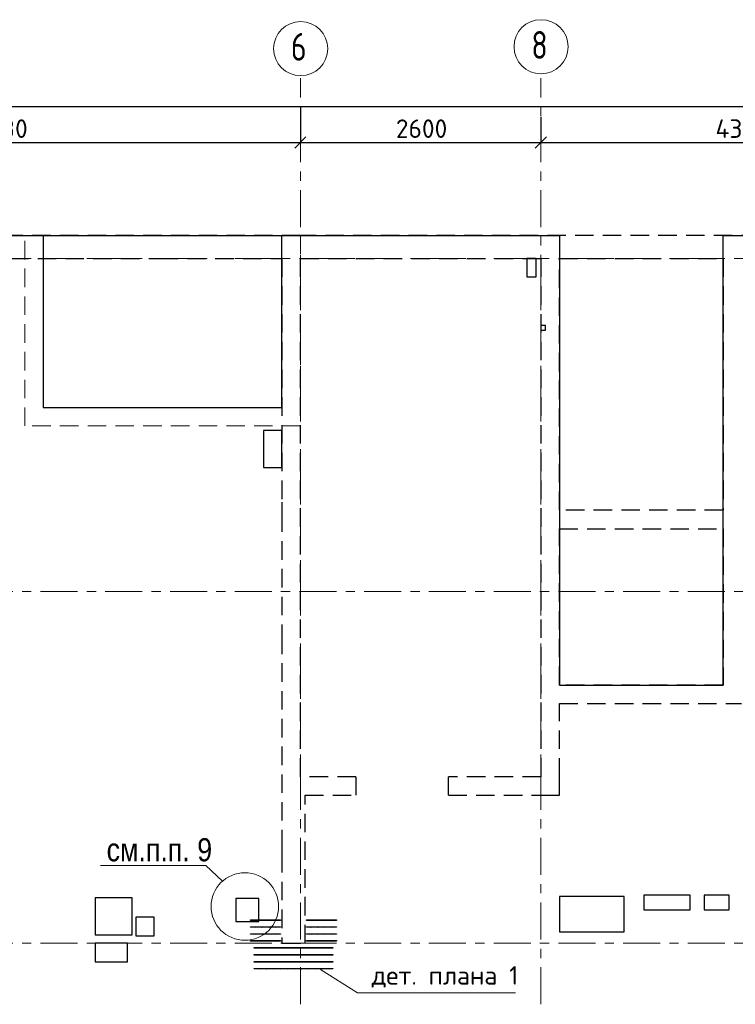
# Model space of a CAD drawing. Header units: metres. Extents: x -38 to 85, y -15 to 19.
# Tile 33 of 93: x 16 to 24, y 8 to 19. Entities that reach past the tile are written whole.
import ezdxf

# ---------------------------------------------------------------- set-up
doc = ezdxf.new("R2010")
doc.units = ezdxf.units.M
doc.header["$PDMODE"] = 65
for name, pattern in [('______11', [0.5, 0.4, -0.05, 0, -0.05]), ('______2', [0.27, 0.2, -0.07]), ('______5', [1.1, 0.8, -0.1, 0.1, -0.1])]:
    doc.linetypes.add(name, pattern=pattern)
for name, color, linetype, lineweight in [('XR$2$Осевая линия (1)', 7, '______5', 13), ('XR$2$Размерная линия (1)', 7, 'Continuous', 13), ('XR$3$Арматурный каркас 01', 4, 'Continuous', 35), ('XR$3$ВК__отв в полу 1-2 эт', 220, 'Continuous', 25), ('XR$3$Общий слой (1)', 7, 'Continuous', 13), ('XR$3$Перекрытие (1)', 7, 'Continuous', 35), ('XR$3$Перекрытие (2)', 7, 'Continuous', 35), ('XR$3$Текст_ общее_1', 7, 'Continuous', 13), ('XR$3$Фундамент (1)_1', 7, 'Continuous', 35), ('XR$5$Стена (1)', 7, 'Continuous', 35)]:
    doc.layers.add(name, color=color, linetype=linetype, lineweight=lineweight)
doc.styles.add('ARIAL', font='arial.ttf')
doc.styles.add('ISOCPEUR', font='txt')
doc.dimstyles.new('DIMSTYLE_3', dxfattribs={"dimtxt": 0.2, "dimasz": 0.2, "dimexe": 0, "dimexo": 0, "dimgap": 0.1, "dimtad": 2, "dimdec": 0, "dimlfac": 1000, "dimrnd": 5, "dimzin": 12, "dimdsep": 46, "dimtxsty": 'ISOCPEUR', "dimblk1": 'ALL_ML_STRICH', "dimblk2": 'ALL_ML_STRICH', "dimsah": 1, "dimcen": 0, "dimclrd": 7, "dimclre": 256, "dimclrt": 7, "dimadec": 0, "dimazin": 0, "dimtfac": 1, "dimtdec": 0, "dimtix": 1, "dimtmove": 2, "dimatfit": 3, "dimfxl": 0, "dimtzin": 0, "dimlwd": 0, "dimlwe": -3, "dimarcsym": 0})

# ---------------------------------------------------------------- blocks, each defined once
blk = doc.blocks.new('ALL_ML_STRICH')
at = {"color": 0, "linetype": 'ByBlock', "lineweight": -2}
for p, q in [((-1, 0), (0.5, 0)), ((-0.3, -0.3), (0.3, 0.3)), ((0, -0.5), (0, 0.5))]:
    blk.add_line(p, q, dxfattribs=at)
blk = doc.blocks.new('*D19')
at = {"layer": 'DEFPOINTS', "color": 7, "linetype": 'Continuous', "lineweight": 13, "transparency": 33554687}
for p in [(0.5, 18.043), (0.5, 17.947), (61.6, 17.12)]:
    blk.add_point(p, dxfattribs=at)
at = {"layer": 'XR$2$Размерная линия (1)', "color": 9, "linetype": 'Continuous', "lineweight": -2, "true_color": 0xc7c7c7, "transparency": 33554687}
for p, q in [((0.5, 17.967), (0.5, 18.043)), ((61.6, 17.14), (61.6, 18.043))]:
    blk.add_line(p, q, dxfattribs=at)
at = {"layer": 'XR$2$Размерная линия (1)', "color": 7, "linetype": 'Continuous', "lineweight": -2, "transparency": 33554687}
blk.add_line((0.5, 18.043), (61.6, 18.043), dxfattribs=at)
at = {"layer": 'XR$2$Размерная линия (1)', "color": 7, "linetype": 'Continuous', "lineweight": 13, "transparency": 33554687, "xscale": 0.2, "yscale": 0.2, "zscale": 0.2, "rotation": 180}
blk.add_blockref('ALL_ML_STRICH', (0.5, 18.043), dxfattribs=at)
at = {"layer": 'XR$2$Размерная линия (1)', "color": 7, "linetype": 'Continuous', "lineweight": 13, "transparency": 33554687, "xscale": 0.2, "yscale": 0.2, "zscale": 0.2}
blk.add_blockref('ALL_ML_STRICH', (61.6, 18.043), dxfattribs=at)
at = {"layer": 'XR$2$Размерная линия (1)', "color": 7, "linetype": 'Continuous', "lineweight": 13, "transparency": 33554687, "insert": (31.1, 18.193), "char_height": 0.2, "width": 1, "attachment_point": 5, "style": 'ISOCPEUR'}
blk.add_mtext('\\A1;{61100}', dxfattribs=at)
blk = doc.blocks.new('*D23')
at = {"layer": 'DEFPOINTS', "color": 7, "linetype": 'Continuous', "lineweight": 13, "transparency": 33554687}
for p in [(19.08, 18.057), (12.6, 17.653), (12.6, 17.631)]:
    blk.add_point(p, dxfattribs=at)
at = {"layer": 'XR$2$Размерная линия (1)', "color": 9, "linetype": 'Continuous', "lineweight": -2, "true_color": 0xc7c7c7, "transparency": 33554687}
for p, q in [((19.08, 18.037), (19.08, 17.653)), ((12.6, 17.651), (12.6, 17.653))]:
    blk.add_line(p, q, dxfattribs=at)
at = {"layer": 'XR$2$Размерная линия (1)', "color": 7, "linetype": 'Continuous', "lineweight": -2, "transparency": 33554687}
blk.add_line((12.6, 17.653), (19.08, 17.653), dxfattribs=at)
at = {"layer": 'XR$2$Размерная линия (1)', "color": 7, "linetype": 'Continuous', "lineweight": 13, "transparency": 33554687, "xscale": 0.2, "yscale": 0.2, "zscale": 0.2, "rotation": 180}
blk.add_blockref('ALL_ML_STRICH', (12.6, 17.653), dxfattribs=at)
at = {"layer": 'XR$2$Размерная линия (1)', "color": 7, "linetype": 'Continuous', "lineweight": 13, "transparency": 33554687, "xscale": 0.2, "yscale": 0.2, "zscale": 0.2}
blk.add_blockref('ALL_ML_STRICH', (19.08, 17.653), dxfattribs=at)
at = {"layer": 'XR$2$Размерная линия (1)', "color": 7, "linetype": 'Continuous', "lineweight": 13, "transparency": 33554687, "insert": (15.84, 17.803), "char_height": 0.2, "width": 0.8, "attachment_point": 5, "style": 'ISOCPEUR'}
blk.add_mtext('\\A1;{6480}', dxfattribs=at)
blk = doc.blocks.new('*D24')
at = {"layer": 'DEFPOINTS', "color": 7, "linetype": 'Continuous', "lineweight": 13, "transparency": 33554687}
for p in [(19.08, 18.057), (21.68, 17.949), (19.08, 17.653)]:
    blk.add_point(p, dxfattribs=at)
at = {"layer": 'XR$2$Размерная линия (1)', "color": 9, "linetype": 'Continuous', "lineweight": -2, "true_color": 0xc7c7c7, "transparency": 33554687}
for p, q in [((19.08, 18.037), (19.08, 17.653)), ((21.68, 17.929), (21.68, 17.653))]:
    blk.add_line(p, q, dxfattribs=at)
at = {"layer": 'XR$2$Размерная линия (1)', "color": 7, "linetype": 'Continuous', "lineweight": -2, "transparency": 33554687}
blk.add_line((19.08, 17.653), (21.68, 17.653), dxfattribs=at)
at = {"layer": 'XR$2$Размерная линия (1)', "color": 7, "linetype": 'Continuous', "lineweight": 13, "transparency": 33554687, "xscale": 0.2, "yscale": 0.2, "zscale": 0.2, "rotation": 180}
blk.add_blockref('ALL_ML_STRICH', (19.08, 17.653), dxfattribs=at)
at = {"layer": 'XR$2$Размерная линия (1)', "color": 7, "linetype": 'Continuous', "lineweight": 13, "transparency": 33554687, "xscale": 0.2, "yscale": 0.2, "zscale": 0.2}
blk.add_blockref('ALL_ML_STRICH', (21.68, 17.653), dxfattribs=at)
at = {"layer": 'XR$2$Размерная линия (1)', "color": 7, "linetype": 'Continuous', "lineweight": 13, "transparency": 33554687, "insert": (20.39, 17.803), "char_height": 0.2, "width": 0.8, "attachment_point": 5, "style": 'ISOCPEUR'}
blk.add_mtext('\\A1;{2600}', dxfattribs=at)
blk = doc.blocks.new('*D25')
at = {"layer": 'DEFPOINTS', "color": 7, "linetype": 'Continuous', "lineweight": 13, "transparency": 33554687}
for p in [(21.68, 17.949), (26.03, 17.949), (21.68, 17.653)]:
    blk.add_point(p, dxfattribs=at)
at = {"layer": 'XR$2$Размерная линия (1)', "color": 9, "linetype": 'Continuous', "lineweight": -2, "true_color": 0xc7c7c7, "transparency": 33554687}
for p, q in [((21.68, 17.929), (21.68, 17.653)), ((26.03, 17.929), (26.03, 17.653))]:
    blk.add_line(p, q, dxfattribs=at)
at = {"layer": 'XR$2$Размерная линия (1)', "color": 7, "linetype": 'Continuous', "lineweight": -2, "transparency": 33554687}
blk.add_line((21.68, 17.653), (26.03, 17.653), dxfattribs=at)
at = {"layer": 'XR$2$Размерная линия (1)', "color": 7, "linetype": 'Continuous', "lineweight": 13, "transparency": 33554687, "xscale": 0.2, "yscale": 0.2, "zscale": 0.2, "rotation": 180}
blk.add_blockref('ALL_ML_STRICH', (21.68, 17.653), dxfattribs=at)
at = {"layer": 'XR$2$Размерная линия (1)', "color": 7, "linetype": 'Continuous', "lineweight": 13, "transparency": 33554687, "xscale": 0.2, "yscale": 0.2, "zscale": 0.2}
blk.add_blockref('ALL_ML_STRICH', (26.03, 17.653), dxfattribs=at)
at = {"layer": 'XR$2$Размерная линия (1)', "color": 7, "linetype": 'Continuous', "lineweight": 13, "transparency": 33554687, "insert": (23.855, 17.803), "char_height": 0.2, "width": 0.8, "attachment_point": 5, "style": 'ISOCPEUR'}
blk.add_mtext('\\A1;{4350}', dxfattribs=at)

msp = doc.modelspace()

# ---------------------------------------------------------------- hatches: boundary and pattern name
at = {"layer": 'XR$3$Арматурный каркас 01', "linetype": 'Continuous', "lineweight": 50, "transparency": 33554687}
for points in [[(18.593, 9.243), (18.5928, 9.2441), (18.5921, 9.2451), (18.5911, 9.2458), (18.59, 9.246), (18.5889, 9.2458), (18.5879, 9.2451), (18.5872, 9.2441), (18.587, 9.243), (18.5872, 9.2419), (18.5879, 9.2409), (18.5889, 9.2402), (18.59, 9.24), (18.5911, 9.2402), (18.5921, 9.2409), (18.5928, 9.2419)], [(18.593, 9.168), (18.5928, 9.1691), (18.5921, 9.1701), (18.5911, 9.1708), (18.59, 9.171), (18.5889, 9.1708), (18.5879, 9.1701), (18.5872, 9.1691), (18.587, 9.168), (18.5872, 9.1669), (18.5879, 9.1659), (18.5889, 9.1652), (18.59, 9.165), (18.5911, 9.1652), (18.5921, 9.1659), (18.5928, 9.1669)], [(18.668, 9.243), (18.6678, 9.2441), (18.6671, 9.2451), (18.6661, 9.2458), (18.665, 9.246), (18.6639, 9.2458), (18.6629, 9.2451), (18.6622, 9.2441), (18.662, 9.243), (18.6622, 9.2419), (18.6629, 9.2409), (18.6639, 9.2402), (18.665, 9.24), (18.6661, 9.2402), (18.6671, 9.2409), (18.6678, 9.2419)], [(18.668, 9.168), (18.6678, 9.1691), (18.6671, 9.1701), (18.6661, 9.1708), (18.665, 9.171), (18.6639, 9.1708), (18.6629, 9.1701), (18.6622, 9.1691), (18.662, 9.168), (18.6622, 9.1669), (18.6629, 9.1659), (18.6639, 9.1652), (18.665, 9.165), (18.6661, 9.1652), (18.6671, 9.1659), (18.6678, 9.1669)], [(18.743, 9.243), (18.7428, 9.2441), (18.7421, 9.2451), (18.7411, 9.2458), (18.74, 9.246), (18.7389, 9.2458), (18.7379, 9.2451), (18.7372, 9.2441), (18.737, 9.243), (18.7372, 9.2419), (18.7379, 9.2409), (18.7389, 9.2402), (18.74, 9.24), (18.7411, 9.2402), (18.7421, 9.2409), (18.7428, 9.2419)], [(18.743, 9.168), (18.7428, 9.1691), (18.7421, 9.1701), (18.7411, 9.1708), (18.74, 9.171), (18.7389, 9.1708), (18.7379, 9.1701), (18.7372, 9.1691), (18.737, 9.168), (18.7372, 9.1669), (18.7379, 9.1659), (18.7389, 9.1652), (18.74, 9.165), (18.7411, 9.1652), (18.7421, 9.1659), (18.7428, 9.1669)], [(18.818, 9.243), (18.8178, 9.2441), (18.8171, 9.2451), (18.8161, 9.2458), (18.815, 9.246), (18.8139, 9.2458), (18.8129, 9.2451), (18.8122, 9.2441), (18.812, 9.243), (18.8122, 9.2419), (18.8129, 9.2409), (18.8139, 9.2402), (18.815, 9.24), (18.8161, 9.2402), (18.8171, 9.2409), (18.8178, 9.2419)], [(18.818, 9.168), (18.8178, 9.1691), (18.8171, 9.1701), (18.8161, 9.1708), (18.815, 9.171), (18.8139, 9.1708), (18.8129, 9.1701), (18.8122, 9.1691), (18.812, 9.168), (18.8122, 9.1669), (18.8129, 9.1659), (18.8139, 9.1652), (18.815, 9.165), (18.8161, 9.1652), (18.8171, 9.1659), (18.8178, 9.1669)], [(19.198, 9.243), (19.1978, 9.2441), (19.1971, 9.2451), (19.1961, 9.2458), (19.195, 9.246), (19.1939, 9.2458), (19.1929, 9.2451), (19.1922, 9.2441), (19.192, 9.243), (19.1922, 9.2419), (19.1929, 9.2409), (19.1939, 9.2402), (19.195, 9.24), (19.1961, 9.2402), (19.1971, 9.2409), (19.1978, 9.2419)], [(19.198, 9.168), (19.1978, 9.1691), (19.1971, 9.1701), (19.1961, 9.1708), (19.195, 9.171), (19.1939, 9.1708), (19.1929, 9.1701), (19.1922, 9.1691), (19.192, 9.168), (19.1922, 9.1669), (19.1929, 9.1659), (19.1939, 9.1652), (19.195, 9.165), (19.1961, 9.1652), (19.1971, 9.1659), (19.1978, 9.1669)], [(19.273, 9.243), (19.2728, 9.2441), (19.2721, 9.2451), (19.2711, 9.2458), (19.27, 9.246), (19.2689, 9.2458), (19.2679, 9.2451), (19.2672, 9.2441), (19.267, 9.243), (19.2672, 9.2419), (19.2679, 9.2409), (19.2689, 9.2402), (19.27, 9.24), (19.2711, 9.2402), (19.2721, 9.2409), (19.2728, 9.2419)], [(19.273, 9.168), (19.2728, 9.1691), (19.2721, 9.1701), (19.2711, 9.1708), (19.27, 9.171), (19.2689, 9.1708), (19.2679, 9.1701), (19.2672, 9.1691), (19.267, 9.168), (19.2672, 9.1669), (19.2679, 9.1659), (19.2689, 9.1652), (19.27, 9.165), (19.2711, 9.1652), (19.2721, 9.1659), (19.2728, 9.1669)], [(19.348, 9.243), (19.3478, 9.2441), (19.3471, 9.2451), (19.3461, 9.2458), (19.345, 9.246), (19.3439, 9.2458), (19.3429, 9.2451), (19.3422, 9.2441), (19.342, 9.243), (19.3422, 9.2419), (19.3429, 9.2409), (19.3439, 9.2402), (19.345, 9.24), (19.3461, 9.2402), (19.3471, 9.2409), (19.3478, 9.2419)], [(19.348, 9.168), (19.3478, 9.1691), (19.3471, 9.1701), (19.3461, 9.1708), (19.345, 9.171), (19.3439, 9.1708), (19.3429, 9.1701), (19.3422, 9.1691), (19.342, 9.168), (19.3422, 9.1669), (19.3429, 9.1659), (19.3439, 9.1652), (19.345, 9.165), (19.3461, 9.1652), (19.3471, 9.1659), (19.3478, 9.1669)], [(19.423, 9.243), (19.4228, 9.2441), (19.4221, 9.2451), (19.4211, 9.2458), (19.42, 9.246), (19.4189, 9.2458), (19.4179, 9.2451), (19.4172, 9.2441), (19.417, 9.243), (19.4172, 9.2419), (19.4179, 9.2409), (19.4189, 9.2402), (19.42, 9.24), (19.4211, 9.2402), (19.4221, 9.2409), (19.4228, 9.2419)], [(19.423, 9.168), (19.4228, 9.1691), (19.4221, 9.1701), (19.4211, 9.1708), (19.42, 9.171), (19.4189, 9.1708), (19.4179, 9.1701), (19.4172, 9.1691), (19.417, 9.168), (19.4172, 9.1669), (19.4179, 9.1659), (19.4189, 9.1652), (19.42, 9.165), (19.4211, 9.1652), (19.4221, 9.1659), (19.4228, 9.1669)], [(18.593, 9.093), (18.5928, 9.0941), (18.5921, 9.0951), (18.5911, 9.0958), (18.59, 9.096), (18.5889, 9.0958), (18.5879, 9.0951), (18.5872, 9.0941), (18.587, 9.093), (18.5872, 9.0919), (18.5879, 9.0909), (18.5889, 9.0902), (18.59, 9.09), (18.5911, 9.0902), (18.5921, 9.0909), (18.5928, 9.0919)], [(18.668, 9.093), (18.6678, 9.0941), (18.6671, 9.0951), (18.6661, 9.0958), (18.665, 9.096), (18.6639, 9.0958), (18.6629, 9.0951), (18.6622, 9.0941), (18.662, 9.093), (18.6622, 9.0919), (18.6629, 9.0909), (18.6639, 9.0902), (18.665, 9.09), (18.6661, 9.0902), (18.6671, 9.0909), (18.6678, 9.0919)], [(18.743, 9.093), (18.7428, 9.0941), (18.7421, 9.0951), (18.7411, 9.0958), (18.74, 9.096), (18.7389, 9.0958), (18.7379, 9.0951), (18.7372, 9.0941), (18.737, 9.093), (18.7372, 9.0919), (18.7379, 9.0909), (18.7389, 9.0902), (18.74, 9.09), (18.7411, 9.0902), (18.7421, 9.0909), (18.7428, 9.0919)], [(18.818, 9.093), (18.8178, 9.0941), (18.8171, 9.0951), (18.8161, 9.0958), (18.815, 9.096), (18.8139, 9.0958), (18.8129, 9.0951), (18.8122, 9.0941), (18.812, 9.093), (18.8122, 9.0919), (18.8129, 9.0909), (18.8139, 9.0902), (18.815, 9.09), (18.8161, 9.0902), (18.8171, 9.0909), (18.8178, 9.0919)], [(19.198, 9.093), (19.1978, 9.0941), (19.1971, 9.0951), (19.1961, 9.0958), (19.195, 9.096), (19.1939, 9.0958), (19.1929, 9.0951), (19.1922, 9.0941), (19.192, 9.093), (19.1922, 9.0919), (19.1929, 9.0909), (19.1939, 9.0902), (19.195, 9.09), (19.1961, 9.0902), (19.1971, 9.0909), (19.1978, 9.0919)], [(19.273, 9.093), (19.2728, 9.0941), (19.2721, 9.0951), (19.2711, 9.0958), (19.27, 9.096), (19.2689, 9.0958), (19.2679, 9.0951), (19.2672, 9.0941), (19.267, 9.093), (19.2672, 9.0919), (19.2679, 9.0909), (19.2689, 9.0902), (19.27, 9.09), (19.2711, 9.0902), (19.2721, 9.0909), (19.2728, 9.0919)], [(19.348, 9.093), (19.3478, 9.0941), (19.3471, 9.0951), (19.3461, 9.0958), (19.345, 9.096), (19.3439, 9.0958), (19.3429, 9.0951), (19.3422, 9.0941), (19.342, 9.093), (19.3422, 9.0919), (19.3429, 9.0909), (19.3439, 9.0902), (19.345, 9.09), (19.3461, 9.0902), (19.3471, 9.0909), (19.3478, 9.0919)], [(19.423, 9.093), (19.4228, 9.0941), (19.4221, 9.0951), (19.4211, 9.0958), (19.42, 9.096), (19.4189, 9.0958), (19.4179, 9.0951), (19.4172, 9.0941), (19.417, 9.093), (19.4172, 9.0919), (19.4179, 9.0909), (19.4189, 9.0902), (19.42, 9.09), (19.4211, 9.0902), (19.4221, 9.0909), (19.4228, 9.0919)], [(18.593, 9.018), (18.5928, 9.0191), (18.5921, 9.0201), (18.5911, 9.0208), (18.59, 9.021), (18.5889, 9.0208), (18.5879, 9.0201), (18.5872, 9.0191), (18.587, 9.018), (18.5872, 9.0169), (18.5879, 9.0159), (18.5889, 9.0152), (18.59, 9.015), (18.5911, 9.0152), (18.5921, 9.0159), (18.5928, 9.0169)], [(18.643, 8.943), (18.6428, 8.9441), (18.6421, 8.9451), (18.6411, 8.9458), (18.64, 8.946), (18.6389, 8.9458), (18.6379, 8.9451), (18.6372, 8.9441), (18.637, 8.943), (18.6372, 8.9419), (18.6379, 8.9409), (18.6389, 8.9402), (18.64, 8.94), (18.6411, 8.9402), (18.6421, 8.9409), (18.6428, 8.9419)], [(18.668, 9.018), (18.6678, 9.0191), (18.6671, 9.0201), (18.6661, 9.0208), (18.665, 9.021), (18.6639, 9.0208), (18.6629, 9.0201), (18.6622, 9.0191), (18.662, 9.018), (18.6622, 9.0169), (18.6629, 9.0159), (18.6639, 9.0152), (18.665, 9.015), (18.6661, 9.0152), (18.6671, 9.0159), (18.6678, 9.0169)], [(18.718, 8.943), (18.7178, 8.9441), (18.7171, 8.9451), (18.7161, 8.9458), (18.715, 8.946), (18.7139, 8.9458), (18.7129, 8.9451), (18.7122, 8.9441), (18.712, 8.943), (18.7122, 8.9419), (18.7129, 8.9409), (18.7139, 8.9402), (18.715, 8.94), (18.7161, 8.9402), (18.7171, 8.9409), (18.7178, 8.9419)], [(18.743, 9.018), (18.7428, 9.0191), (18.7421, 9.0201), (18.7411, 9.0208), (18.74, 9.021), (18.7389, 9.0208), (18.7379, 9.0201), (18.7372, 9.0191), (18.737, 9.018), (18.7372, 9.0169), (18.7379, 9.0159), (18.7389, 9.0152), (18.74, 9.015), (18.7411, 9.0152), (18.7421, 9.0159), (18.7428, 9.0169)], [(18.793, 8.943), (18.7928, 8.9441), (18.7921, 8.9451), (18.7911, 8.9458), (18.79, 8.946), (18.7889, 8.9458), (18.7879, 8.9451), (18.7872, 8.9441), (18.787, 8.943), (18.7872, 8.9419), (18.7879, 8.9409), (18.7889, 8.9402), (18.79, 8.94), (18.7911, 8.9402), (18.7921, 8.9409), (18.7928, 8.9419)], [(18.818, 9.018), (18.8178, 9.0191), (18.8171, 9.0201), (18.8161, 9.0208), (18.815, 9.021), (18.8139, 9.0208), (18.8129, 9.0201), (18.8122, 9.0191), (18.812, 9.018), (18.8122, 9.0169), (18.8129, 9.0159), (18.8139, 9.0152), (18.815, 9.015), (18.8161, 9.0152), (18.8171, 9.0159), (18.8178, 9.0169)], [(18.868, 8.943), (18.8678, 8.9441), (18.8671, 8.9451), (18.8661, 8.9458), (18.865, 8.946), (18.8639, 8.9458), (18.8629, 8.9451), (18.8622, 8.9441), (18.862, 8.943), (18.8622, 8.9419), (18.8629, 8.9409), (18.8639, 8.9402), (18.865, 8.94), (18.8661, 8.9402), (18.8671, 8.9409), (18.8678, 8.9419)], [(18.943, 8.943), (18.9428, 8.9441), (18.9421, 8.9451), (18.9411, 8.9458), (18.94, 8.946), (18.9389, 8.9458), (18.9379, 8.9451), (18.9372, 8.9441), (18.937, 8.943), (18.9372, 8.9419), (18.9379, 8.9409), (18.9389, 8.9402), (18.94, 8.94), (18.9411, 8.9402), (18.9421, 8.9409), (18.9428, 8.9419)], [(19.018, 8.943), (19.0178, 8.9441), (19.0171, 8.9451), (19.0161, 8.9458), (19.015, 8.946), (19.0139, 8.9458), (19.0129, 8.9451), (19.0122, 8.9441), (19.012, 8.943), (19.0122, 8.9419), (19.0129, 8.9409), (19.0139, 8.9402), (19.015, 8.94), (19.0161, 8.9402), (19.0171, 8.9409), (19.0178, 8.9419)], [(19.093, 8.943), (19.0928, 8.9441), (19.0921, 8.9451), (19.0911, 8.9458), (19.09, 8.946), (19.0889, 8.9458), (19.0879, 8.9451), (19.0872, 8.9441), (19.087, 8.943), (19.0872, 8.9419), (19.0879, 8.9409), (19.0889, 8.9402), (19.09, 8.94), (19.0911, 8.9402), (19.0921, 8.9409), (19.0928, 8.9419)], [(19.168, 8.943), (19.1678, 8.9441), (19.1671, 8.9451), (19.1661, 8.9458), (19.165, 8.946), (19.1639, 8.9458), (19.1629, 8.9451), (19.1622, 8.9441), (19.162, 8.943), (19.1622, 8.9419), (19.1629, 8.9409), (19.1639, 8.9402), (19.165, 8.94), (19.1661, 8.9402), (19.1671, 8.9409), (19.1678, 8.9419)], [(19.198, 9.018), (19.1978, 9.0191), (19.1971, 9.0201), (19.1961, 9.0208), (19.195, 9.021), (19.1939, 9.0208), (19.1929, 9.0201), (19.1922, 9.0191), (19.192, 9.018), (19.1922, 9.0169), (19.1929, 9.0159), (19.1939, 9.0152), (19.195, 9.015), (19.1961, 9.0152), (19.1971, 9.0159), (19.1978, 9.0169)], [(19.243, 8.943), (19.2428, 8.9441), (19.2421, 8.9451), (19.2411, 8.9458), (19.24, 8.946), (19.2389, 8.9458), (19.2379, 8.9451), (19.2372, 8.9441), (19.237, 8.943), (19.2372, 8.9419), (19.2379, 8.9409), (19.2389, 8.9402), (19.24, 8.94), (19.2411, 8.9402), (19.2421, 8.9409), (19.2428, 8.9419)], [(19.273, 9.018), (19.2728, 9.0191), (19.2721, 9.0201), (19.2711, 9.0208), (19.27, 9.021), (19.2689, 9.0208), (19.2679, 9.0201), (19.2672, 9.0191), (19.267, 9.018), (19.2672, 9.0169), (19.2679, 9.0159), (19.2689, 9.0152), (19.27, 9.015), (19.2711, 9.0152), (19.2721, 9.0159), (19.2728, 9.0169)], [(19.318, 8.943), (19.3178, 8.9441), (19.3171, 8.9451), (19.3161, 8.9458), (19.315, 8.946), (19.3139, 8.9458), (19.3129, 8.9451), (19.3122, 8.9441), (19.312, 8.943), (19.3122, 8.9419), (19.3129, 8.9409), (19.3139, 8.9402), (19.315, 8.94), (19.3161, 8.9402), (19.3171, 8.9409), (19.3178, 8.9419)], [(19.348, 9.018), (19.3478, 9.0191), (19.3471, 9.0201), (19.3461, 9.0208), (19.345, 9.021), (19.3439, 9.0208), (19.3429, 9.0201), (19.3422, 9.0191), (19.342, 9.018), (19.3422, 9.0169), (19.3429, 9.0159), (19.3439, 9.0152), (19.345, 9.015), (19.3461, 9.0152), (19.3471, 9.0159), (19.3478, 9.0169)], [(19.393, 8.943), (19.3928, 8.9441), (19.3921, 8.9451), (19.3911, 8.9458), (19.39, 8.946), (19.3889, 8.9458), (19.3879, 8.9451), (19.3872, 8.9441), (19.387, 8.943), (19.3872, 8.9419), (19.3879, 8.9409), (19.3889, 8.9402), (19.39, 8.94), (19.3911, 8.9402), (19.3921, 8.9409), (19.3928, 8.9419)], [(19.423, 9.018), (19.4228, 9.0191), (19.4221, 9.0201), (19.4211, 9.0208), (19.42, 9.021), (19.4189, 9.0208), (19.4179, 9.0201), (19.4172, 9.0191), (19.417, 9.018), (19.4172, 9.0169), (19.4179, 9.0159), (19.4189, 9.0152), (19.42, 9.015), (19.4211, 9.0152), (19.4221, 9.0159), (19.4228, 9.0169)], [(18.643, 8.868), (18.6428, 8.8691), (18.6421, 8.8701), (18.6411, 8.8708), (18.64, 8.871), (18.6389, 8.8708), (18.6379, 8.8701), (18.6372, 8.8691), (18.637, 8.868), (18.6372, 8.8669), (18.6379, 8.8659), (18.6389, 8.8652), (18.64, 8.865), (18.6411, 8.8652), (18.6421, 8.8659), (18.6428, 8.8669)], [(18.718, 8.868), (18.7178, 8.8691), (18.7171, 8.8701), (18.7161, 8.8708), (18.715, 8.871), (18.7139, 8.8708), (18.7129, 8.8701), (18.7122, 8.8691), (18.712, 8.868), (18.7122, 8.8669), (18.7129, 8.8659), (18.7139, 8.8652), (18.715, 8.865), (18.7161, 8.8652), (18.7171, 8.8659), (18.7178, 8.8669)], [(18.793, 8.868), (18.7928, 8.8691), (18.7921, 8.8701), (18.7911, 8.8708), (18.79, 8.871), (18.7889, 8.8708), (18.7879, 8.8701), (18.7872, 8.8691), (18.787, 8.868), (18.7872, 8.8669), (18.7879, 8.8659), (18.7889, 8.8652), (18.79, 8.865), (18.7911, 8.8652), (18.7921, 8.8659), (18.7928, 8.8669)], [(18.868, 8.868), (18.8678, 8.8691), (18.8671, 8.8701), (18.8661, 8.8708), (18.865, 8.871), (18.8639, 8.8708), (18.8629, 8.8701), (18.8622, 8.8691), (18.862, 8.868), (18.8622, 8.8669), (18.8629, 8.8659), (18.8639, 8.8652), (18.865, 8.865), (18.8661, 8.8652), (18.8671, 8.8659), (18.8678, 8.8669)], [(18.943, 8.868), (18.9428, 8.8691), (18.9421, 8.8701), (18.9411, 8.8708), (18.94, 8.871), (18.9389, 8.8708), (18.9379, 8.8701), (18.9372, 8.8691), (18.937, 8.868), (18.9372, 8.8669), (18.9379, 8.8659), (18.9389, 8.8652), (18.94, 8.865), (18.9411, 8.8652), (18.9421, 8.8659), (18.9428, 8.8669)], [(19.018, 8.868), (19.0178, 8.8691), (19.0171, 8.8701), (19.0161, 8.8708), (19.015, 8.871), (19.0139, 8.8708), (19.0129, 8.8701), (19.0122, 8.8691), (19.012, 8.868), (19.0122, 8.8669), (19.0129, 8.8659), (19.0139, 8.8652), (19.015, 8.865), (19.0161, 8.8652), (19.0171, 8.8659), (19.0178, 8.8669)], [(19.093, 8.868), (19.0928, 8.8691), (19.0921, 8.8701), (19.0911, 8.8708), (19.09, 8.871), (19.0889, 8.8708), (19.0879, 8.8701), (19.0872, 8.8691), (19.087, 8.868), (19.0872, 8.8669), (19.0879, 8.8659), (19.0889, 8.8652), (19.09, 8.865), (19.0911, 8.8652), (19.0921, 8.8659), (19.0928, 8.8669)], [(19.168, 8.868), (19.1678, 8.8691), (19.1671, 8.8701), (19.1661, 8.8708), (19.165, 8.871), (19.1639, 8.8708), (19.1629, 8.8701), (19.1622, 8.8691), (19.162, 8.868), (19.1622, 8.8669), (19.1629, 8.8659), (19.1639, 8.8652), (19.165, 8.865), (19.1661, 8.8652), (19.1671, 8.8659), (19.1678, 8.8669)], [(19.243, 8.868), (19.2428, 8.8691), (19.2421, 8.8701), (19.2411, 8.8708), (19.24, 8.871), (19.2389, 8.8708), (19.2379, 8.8701), (19.2372, 8.8691), (19.237, 8.868), (19.2372, 8.8669), (19.2379, 8.8659), (19.2389, 8.8652), (19.24, 8.865), (19.2411, 8.8652), (19.2421, 8.8659), (19.2428, 8.8669)], [(19.318, 8.868), (19.3178, 8.8691), (19.3171, 8.8701), (19.3161, 8.8708), (19.315, 8.871), (19.3139, 8.8708), (19.3129, 8.8701), (19.3122, 8.8691), (19.312, 8.868), (19.3122, 8.8669), (19.3129, 8.8659), (19.3139, 8.8652), (19.315, 8.865), (19.3161, 8.8652), (19.3171, 8.8659), (19.3178, 8.8669)], [(19.393, 8.868), (19.3928, 8.8691), (19.3921, 8.8701), (19.3911, 8.8708), (19.39, 8.871), (19.3889, 8.8708), (19.3879, 8.8701), (19.3872, 8.8691), (19.387, 8.868), (19.3872, 8.8669), (19.3879, 8.8659), (19.3889, 8.8652), (19.39, 8.865), (19.3911, 8.8652), (19.3921, 8.8659), (19.3928, 8.8669)], [(18.643, 8.793), (18.6428, 8.7941), (18.6421, 8.7951), (18.6411, 8.7958), (18.64, 8.796), (18.6389, 8.7958), (18.6379, 8.7951), (18.6372, 8.7941), (18.637, 8.793), (18.6372, 8.7919), (18.6379, 8.7909), (18.6389, 8.7902), (18.64, 8.79), (18.6411, 8.7902), (18.6421, 8.7909), (18.6428, 8.7919)], [(18.718, 8.793), (18.7178, 8.7941), (18.7171, 8.7951), (18.7161, 8.7958), (18.715, 8.796), (18.7139, 8.7958), (18.7129, 8.7951), (18.7122, 8.7941), (18.712, 8.793), (18.7122, 8.7919), (18.7129, 8.7909), (18.7139, 8.7902), (18.715, 8.79), (18.7161, 8.7902), (18.7171, 8.7909), (18.7178, 8.7919)], [(18.793, 8.793), (18.7928, 8.7941), (18.7921, 8.7951), (18.7911, 8.7958), (18.79, 8.796), (18.7889, 8.7958), (18.7879, 8.7951), (18.7872, 8.7941), (18.787, 8.793), (18.7872, 8.7919), (18.7879, 8.7909), (18.7889, 8.7902), (18.79, 8.79), (18.7911, 8.7902), (18.7921, 8.7909), (18.7928, 8.7919)], [(18.868, 8.793), (18.8678, 8.7941), (18.8671, 8.7951), (18.8661, 8.7958), (18.865, 8.796), (18.8639, 8.7958), (18.8629, 8.7951), (18.8622, 8.7941), (18.862, 8.793), (18.8622, 8.7919), (18.8629, 8.7909), (18.8639, 8.7902), (18.865, 8.79), (18.8661, 8.7902), (18.8671, 8.7909), (18.8678, 8.7919)], [(18.943, 8.793), (18.9428, 8.7941), (18.9421, 8.7951), (18.9411, 8.7958), (18.94, 8.796), (18.9389, 8.7958), (18.9379, 8.7951), (18.9372, 8.7941), (18.937, 8.793), (18.9372, 8.7919), (18.9379, 8.7909), (18.9389, 8.7902), (18.94, 8.79), (18.9411, 8.7902), (18.9421, 8.7909), (18.9428, 8.7919)], [(19.018, 8.793), (19.0178, 8.7941), (19.0171, 8.7951), (19.0161, 8.7958), (19.015, 8.796), (19.0139, 8.7958), (19.0129, 8.7951), (19.0122, 8.7941), (19.012, 8.793), (19.0122, 8.7919), (19.0129, 8.7909), (19.0139, 8.7902), (19.015, 8.79), (19.0161, 8.7902), (19.0171, 8.7909), (19.0178, 8.7919)], [(19.093, 8.793), (19.0928, 8.7941), (19.0921, 8.7951), (19.0911, 8.7958), (19.09, 8.796), (19.0889, 8.7958), (19.0879, 8.7951), (19.0872, 8.7941), (19.087, 8.793), (19.0872, 8.7919), (19.0879, 8.7909), (19.0889, 8.7902), (19.09, 8.79), (19.0911, 8.7902), (19.0921, 8.7909), (19.0928, 8.7919)], [(19.168, 8.793), (19.1678, 8.7941), (19.1671, 8.7951), (19.1661, 8.7958), (19.165, 8.796), (19.1639, 8.7958), (19.1629, 8.7951), (19.1622, 8.7941), (19.162, 8.793), (19.1622, 8.7919), (19.1629, 8.7909), (19.1639, 8.7902), (19.165, 8.79), (19.1661, 8.7902), (19.1671, 8.7909), (19.1678, 8.7919)], [(19.243, 8.793), (19.2428, 8.7941), (19.2421, 8.7951), (19.2411, 8.7958), (19.24, 8.796), (19.2389, 8.7958), (19.2379, 8.7951), (19.2372, 8.7941), (19.237, 8.793), (19.2372, 8.7919), (19.2379, 8.7909), (19.2389, 8.7902), (19.24, 8.79), (19.2411, 8.7902), (19.2421, 8.7909), (19.2428, 8.7919)], [(19.318, 8.793), (19.3178, 8.7941), (19.3171, 8.7951), (19.3161, 8.7958), (19.315, 8.796), (19.3139, 8.7958), (19.3129, 8.7951), (19.3122, 8.7941), (19.312, 8.793), (19.3122, 8.7919), (19.3129, 8.7909), (19.3139, 8.7902), (19.315, 8.79), (19.3161, 8.7902), (19.3171, 8.7909), (19.3178, 8.7919)], [(19.393, 8.793), (19.3928, 8.7941), (19.3921, 8.7951), (19.3911, 8.7958), (19.39, 8.796), (19.3889, 8.7958), (19.3879, 8.7951), (19.3872, 8.7941), (19.387, 8.793), (19.3872, 8.7919), (19.3879, 8.7909), (19.3889, 8.7902), (19.39, 8.79), (19.3911, 8.7902), (19.3921, 8.7909), (19.3928, 8.7919)], [(18.643, 8.718), (18.6428, 8.7191), (18.6421, 8.7201), (18.6411, 8.7208), (18.64, 8.721), (18.6389, 8.7208), (18.6379, 8.7201), (18.6372, 8.7191), (18.637, 8.718), (18.6372, 8.7169), (18.6379, 8.7159), (18.6389, 8.7152), (18.64, 8.715), (18.6411, 8.7152), (18.6421, 8.7159), (18.6428, 8.7169)], [(18.718, 8.718), (18.7178, 8.7191), (18.7171, 8.7201), (18.7161, 8.7208), (18.715, 8.721), (18.7139, 8.7208), (18.7129, 8.7201), (18.7122, 8.7191), (18.712, 8.718), (18.7122, 8.7169), (18.7129, 8.7159), (18.7139, 8.7152), (18.715, 8.715), (18.7161, 8.7152), (18.7171, 8.7159), (18.7178, 8.7169)], [(18.793, 8.718), (18.7928, 8.7191), (18.7921, 8.7201), (18.7911, 8.7208), (18.79, 8.721), (18.7889, 8.7208), (18.7879, 8.7201), (18.7872, 8.7191), (18.787, 8.718), (18.7872, 8.7169), (18.7879, 8.7159), (18.7889, 8.7152), (18.79, 8.715), (18.7911, 8.7152), (18.7921, 8.7159), (18.7928, 8.7169)], [(18.868, 8.718), (18.8678, 8.7191), (18.8671, 8.7201), (18.8661, 8.7208), (18.865, 8.721), (18.8639, 8.7208), (18.8629, 8.7201), (18.8622, 8.7191), (18.862, 8.718), (18.8622, 8.7169), (18.8629, 8.7159), (18.8639, 8.7152), (18.865, 8.715), (18.8661, 8.7152), (18.8671, 8.7159), (18.8678, 8.7169)], [(18.943, 8.718), (18.9428, 8.7191), (18.9421, 8.7201), (18.9411, 8.7208), (18.94, 8.721), (18.9389, 8.7208), (18.9379, 8.7201), (18.9372, 8.7191), (18.937, 8.718), (18.9372, 8.7169), (18.9379, 8.7159), (18.9389, 8.7152), (18.94, 8.715), (18.9411, 8.7152), (18.9421, 8.7159), (18.9428, 8.7169)], [(19.018, 8.718), (19.0178, 8.7191), (19.0171, 8.7201), (19.0161, 8.7208), (19.015, 8.721), (19.0139, 8.7208), (19.0129, 8.7201), (19.0122, 8.7191), (19.012, 8.718), (19.0122, 8.7169), (19.0129, 8.7159), (19.0139, 8.7152), (19.015, 8.715), (19.0161, 8.7152), (19.0171, 8.7159), (19.0178, 8.7169)], [(19.093, 8.718), (19.0928, 8.7191), (19.0921, 8.7201), (19.0911, 8.7208), (19.09, 8.721), (19.0889, 8.7208), (19.0879, 8.7201), (19.0872, 8.7191), (19.087, 8.718), (19.0872, 8.7169), (19.0879, 8.7159), (19.0889, 8.7152), (19.09, 8.715), (19.0911, 8.7152), (19.0921, 8.7159), (19.0928, 8.7169)], [(19.168, 8.718), (19.1678, 8.7191), (19.1671, 8.7201), (19.1661, 8.7208), (19.165, 8.721), (19.1639, 8.7208), (19.1629, 8.7201), (19.1622, 8.7191), (19.162, 8.718), (19.1622, 8.7169), (19.1629, 8.7159), (19.1639, 8.7152), (19.165, 8.715), (19.1661, 8.7152), (19.1671, 8.7159), (19.1678, 8.7169)], [(19.243, 8.718), (19.2428, 8.7191), (19.2421, 8.7201), (19.2411, 8.7208), (19.24, 8.721), (19.2389, 8.7208), (19.2379, 8.7201), (19.2372, 8.7191), (19.237, 8.718), (19.2372, 8.7169), (19.2379, 8.7159), (19.2389, 8.7152), (19.24, 8.715), (19.2411, 8.7152), (19.2421, 8.7159), (19.2428, 8.7169)], [(19.318, 8.718), (19.3178, 8.7191), (19.3171, 8.7201), (19.3161, 8.7208), (19.315, 8.721), (19.3139, 8.7208), (19.3129, 8.7201), (19.3122, 8.7191), (19.312, 8.718), (19.3122, 8.7169), (19.3129, 8.7159), (19.3139, 8.7152), (19.315, 8.715), (19.3161, 8.7152), (19.3171, 8.7159), (19.3178, 8.7169)], [(19.393, 8.718), (19.3928, 8.7191), (19.3921, 8.7201), (19.3911, 8.7208), (19.39, 8.721), (19.3889, 8.7208), (19.3879, 8.7201), (19.3872, 8.7191), (19.387, 8.718), (19.3872, 8.7169), (19.3879, 8.7159), (19.3889, 8.7152), (19.39, 8.715), (19.3911, 8.7152), (19.3921, 8.7159), (19.3928, 8.7169)]]:
    msp.add_hatch(color=2, dxfattribs=at).paths.add_polyline_path(points)

# ---------------------------------------------------------------- linework, layer by layer
at = {"color": 7, "linetype": 'Continuous', "lineweight": 13, "transparency": 33554687}
msp.add_lwpolyline([(19.2955, 8.7176), (19.6962, 8.4634), (21.4062, 8.4634)], dxfattribs=at)
at = {"layer": 'XR$2$Осевая линия (1)', "color": 253, "linetype": '______11', "lineweight": 13, "true_color": 0xa0a0a0, "transparency": 33554687}
for p, q in [((19.08, 8.34), (19.08, 18.35)), ((21.68, 8.34), (21.68, 18.35)), ((-2.63, 16.4), (62.6, 16.4)), ((-2.63, 12.8), (62.6, 12.8)), ((-2.63, 9), (62.6, 9))]:
    msp.add_line(p, q, dxfattribs=at)
at = {"layer": 'XR$2$Осевая линия (1)', "color": 7, "linetype": 'Continuous', "lineweight": 13, "transparency": 33554687}
for centre in [(19.0824, 18.6681), (21.6824, 18.6881)]:
    msp.add_circle(centre, 0.2924, dxfattribs=at)
at = {"layer": 'XR$3$Арматурный каркас 01', "color": 2, "linetype": 'Continuous', "lineweight": 25, "transparency": 33554687}
for points in [[(18.865, 9.247), (18.54, 9.247), (18.54, 9.253), (18.865, 9.253), (18.865, 9.247)], [(18.865, 9.247), (18.54, 9.247), (18.54, 9.253), (18.865, 9.253), (18.865, 9.247)], [(18.865, 9.172), (18.54, 9.172), (18.54, 9.178), (18.865, 9.178), (18.865, 9.172)], [(18.865, 9.172), (18.54, 9.172), (18.54, 9.178), (18.865, 9.178), (18.865, 9.172)], [(19.145, 9.253), (19.47, 9.253), (19.47, 9.247), (19.145, 9.247), (19.145, 9.253)], [(19.145, 9.253), (19.47, 9.253), (19.47, 9.247), (19.145, 9.247), (19.145, 9.253)], [(19.145, 9.178), (19.47, 9.178), (19.47, 9.172), (19.145, 9.172), (19.145, 9.178)], [(19.145, 9.178), (19.47, 9.178), (19.47, 9.172), (19.145, 9.172), (19.145, 9.178)], [(18.865, 9.097), (18.54, 9.097), (18.54, 9.103), (18.865, 9.103), (18.865, 9.097)], [(18.865, 9.097), (18.54, 9.097), (18.54, 9.103), (18.865, 9.103), (18.865, 9.097)], [(19.145, 9.103), (19.47, 9.103), (19.47, 9.097), (19.145, 9.097), (19.145, 9.103)], [(19.145, 9.103), (19.47, 9.103), (19.47, 9.097), (19.145, 9.097), (19.145, 9.103)], [(18.865, 9.022), (18.54, 9.022), (18.54, 9.028), (18.865, 9.028), (18.865, 9.022)], [(18.865, 9.022), (18.54, 9.022), (18.54, 9.028), (18.865, 9.028), (18.865, 9.022)], [(18.58, 8.953), (19.43, 8.953), (19.43, 8.947), (18.58, 8.947), (18.58, 8.953)], [(18.58, 8.953), (19.43, 8.953), (19.43, 8.947), (18.58, 8.947), (18.58, 8.953)], [(19.145, 9.028), (19.47, 9.028), (19.47, 9.022), (19.145, 9.022), (19.145, 9.028)], [(19.145, 9.028), (19.47, 9.028), (19.47, 9.022), (19.145, 9.022), (19.145, 9.028)], [(18.58, 8.878), (19.43, 8.878), (19.43, 8.872), (18.58, 8.872), (18.58, 8.878)], [(18.58, 8.878), (19.43, 8.878), (19.43, 8.872), (18.58, 8.872), (18.58, 8.878)], [(18.58, 8.803), (19.43, 8.803), (19.43, 8.797), (18.58, 8.797), (18.58, 8.803)], [(18.58, 8.803), (19.43, 8.803), (19.43, 8.797), (18.58, 8.797), (18.58, 8.803)], [(18.58, 8.728), (19.43, 8.728), (19.43, 8.722), (18.58, 8.722), (18.58, 8.728)], [(18.58, 8.728), (19.43, 8.728), (19.43, 8.722), (18.58, 8.722), (18.58, 8.728)]]:
    msp.add_lwpolyline(points, dxfattribs=at)
at = {"layer": 'XR$3$ВК__отв в полу 1-2 эт', "color": 7, "linetype": 'Continuous', "lineweight": 13, "transparency": 33554687}
msp.add_circle((18.4794, 9.3972), 0.3652, dxfattribs=at)
at = {"layer": 'XR$3$Общий слой (1)', "color": 7, "linetype": 'Continuous', "lineweight": 13, "transparency": 33554687}
msp.add_lwpolyline([(18.2358, 9.6692), (18.0572, 9.8385), (16.9172, 9.8385)], dxfattribs=at)
at = {"layer": 'XR$3$Перекрытие (1)', "color": 7, "linetype": 'Continuous', "lineweight": 25, "transparency": 33554687}
for p, q in [((7, 16.65), (16.3, 16.65)), ((16.3, 16.65), (16.3, 14.79)), ((18.88, 14.79), (18.88, 16.65)), ((18.88, 16.65), (21.88, 16.65)), ((21.88, 16.65), (21.88, 11.79)), ((23.6503, 11.79), (23.6503, 16.65)), ((23.6503, 16.65), (26.23, 16.65)), ((21.53, 16.4), (21.53, 16.2)), ((21.63, 16.4), (21.53, 16.4)), ((21.63, 16.2), (21.63, 16.4)), ((21.53, 16.2), (21.63, 16.2)), ((21.68, 15.675), (21.68, 15.625)), ((21.73, 15.675), (21.68, 15.675)), ((21.73, 15.625), (21.73, 15.675)), ((21.68, 15.625), (21.73, 15.625)), ((16.3, 14.79), (18.88, 14.79)), ((18.68, 14.54), (18.68, 14.14)), ((18.88, 14.54), (18.68, 14.54)), ((18.88, 14.14), (18.88, 14.54)), ((18.68, 14.14), (18.88, 14.14)), ((21.88, 11.79), (23.6503, 11.79)), ((16.86, 9.49), (16.86, 9.09)), ((17.26, 9.49), (16.86, 9.49)), ((17.26, 9.09), (17.26, 9.49)), ((18.38, 9.485), (18.38, 9.235)), ((18.63, 9.485), (18.38, 9.485)), ((18.63, 9.235), (18.63, 9.485)), ((21.88, 9.505), (21.88, 9.125)), ((22.58, 9.505), (21.88, 9.505)), ((22.58, 9.125), (22.58, 9.505)), ((22.795, 9.52), (22.795, 9.36)), ((23.295, 9.52), (22.795, 9.52)), ((23.295, 9.36), (23.295, 9.52)), ((23.445, 9.52), (23.445, 9.36)), ((23.715, 9.52), (23.445, 9.52)), ((23.715, 9.36), (23.715, 9.52)), ((17.3, 9.28), (17.3, 9.08)), ((17.5, 9.28), (17.3, 9.28)), ((17.5, 9.08), (17.5, 9.28)), ((22.795, 9.36), (23.295, 9.36)), ((23.445, 9.36), (23.715, 9.36)), ((18.38, 9.235), (18.63, 9.235)), ((16.86, 9.09), (17.26, 9.09)), ((17.3, 9.08), (17.5, 9.08)), ((21.88, 9.125), (22.58, 9.125)), ((16.86, 9), (16.86, 8.8)), ((17.21, 9), (16.86, 9)), ((17.21, 8.8), (17.21, 9)), ((16.86, 8.8), (17.21, 8.8))]:
    msp.add_line(p, q, dxfattribs=at)
at = {"layer": 'XR$3$Перекрытие (2)', "color": 7, "linetype": '______2', "lineweight": 18, "transparency": 33554687}
for p, q in [((16.1, 14.59), (16.1, 16.65)), ((19.08, 16.65), (19.08, 14.59)), ((19.08, 14.59), (16.1, 14.59))]:
    msp.add_line(p, q, dxfattribs=at)
at = {"layer": 'XR$3$Перекрытие (2)', "color": 7, "linetype": 'Continuous', "lineweight": 25, "transparency": 33554687}
msp.add_line((16.3, 16.65), (18.88, 16.65), dxfattribs=at)
at = {"layer": 'XR$5$Стена (1)', "color": 253, "linetype": '______2', "lineweight": -3, "true_color": 0xa0a0a0, "transparency": 33554687}
for p, q in [((19.08, 16.65), (14.4896, 16.65)), ((32.45, 16.65), (19.08, 16.65)), ((19.08, 16.65), (19.08, 16.65)), ((15.94, 16.4), (17.44, 16.4)), ((17.44, 16.4), (17.56, 16.4)), ((17.56, 16.4), (18.88, 16.4)), ((18.88, 16.4), (18.88, 13.765)), ((19.08, 10.8), (19.08, 16.4)), ((19.08, 16.4), (19.08, 16.4)), ((19.08, 16.4), (21.68, 16.4)), ((21.68, 16.4), (21.68, 10.8)), ((21.88, 13.68), (21.88, 16.4)), ((21.88, 16.4), (23.6503, 16.4)), ((23.6503, 16.4), (23.6503, 13.68)), ((18.88, 13.765), (18.88, 13.645)), ((18.88, 13.645), (18.88, 12.445)), ((23.6503, 13.68), (21.88, 13.68)), ((21.88, 11.79), (21.88, 13.48)), ((21.88, 13.48), (23.6503, 13.48)), ((23.6503, 13.48), (23.6503, 11.79)), ((18.88, 12.445), (18.88, 12.325)), ((18.88, 12.325), (18.88, 10.0837)), ((23.6503, 11.79), (21.88, 11.79)), ((21.88, 10.8), (21.88, 11.59)), ((21.88, 11.59), (23.8503, 11.59)), ((19.68, 10.8), (19.08, 10.8)), ((19.68, 10.8), (19.68, 10.6)), ((20.68, 10.6), (20.68, 10.8)), ((21.68, 10.8), (20.68, 10.8)), ((21.88, 10.6), (21.88, 10.8)), ((19.13, 10.6), (19.68, 10.6)), ((19.13, 9), (19.13, 10.6)), ((20.68, 10.6), (21.68, 10.6)), ((21.68, 10.6), (21.88, 10.6)), ((18.88, 10.0837), (18.88, 9.9637)), ((18.88, 9.9637), (18.88, 9)), ((18.88, 9), (19.13, 9))]:
    msp.add_line(p, q, dxfattribs=at)

# ---------------------------------------------------------------- texts
at = {"layer": 'XR$2$Осевая линия (1)', "color": 7, "linetype": 'Continuous', "lineweight": 13, "transparency": 33554687, "char_height": 0.3, "width": 0.326407, "attachment_point": 7, "style": 'ISOCPEUR'}
for s, insert in [('\\W0.78;6', (18.9774, 18.5376)), ('\\W0.78;8', (21.5774, 18.5576))]:
    msp.add_mtext(s, dxfattribs=dict(at, insert=insert))
at = {"layer": 'XR$3$Текст_ общее_1', "color": 7, "linetype": 'Continuous', "lineweight": 13, "transparency": 33554687, "insert": (20.6437, 8.6367), "char_height": 0.2, "width": 1.695238, "attachment_point": 5, "style": 'ISOCPEUR'}
msp.add_mtext('\\A1;{\\fISOCPEUR|i0|b0;\\H0.200000;\\W1.000000;\\C7;дет. плана 1}\\P', dxfattribs=at)
at = {"layer": 'XR$3$Фундамент (1)_1', "color": 7, "linetype": 'Continuous', "lineweight": 13, "transparency": 33554687, "insert": (16.9844, 10.0085), "char_height": 0.25, "width": 1.482417, "attachment_point": 4, "style": 'ARIAL'}
msp.add_mtext('\\W0.83;см.п.п. 9', dxfattribs=at)

# ---------------------------------------------------------------- dimensions: what is measured, and where the dimension line sits
at = {"layer": 'XR$2$Размерная линия (1)', "color": 7, "linetype": 'Continuous', "lineweight": 13, "transparency": 33554687}
for base, p1, p2, picture, middle in [((61.6, 18.0429), (0.5, 17.9668), (61.6, 17.1397), '*D19', (31.1, 18.1929)), ((19.08, 17.6528), (12.6, 17.6512), (19.08, 18.0374), '*D23', (15.84, 17.8028)), ((21.68, 17.6528), (19.08, 18.0374), (21.68, 17.929), '*D24', (20.39, 17.8028)), ((26.03, 17.6528), (21.68, 17.929), (26.03, 17.929), '*D25', (23.855, 17.8028))]:
    dim = msp.add_linear_dim(base=base, p1=p1, p2=p2, dimstyle='DIMSTYLE_3', override={"dimpost": '<>', "dimclrd": 7, "dimclre": 9, "dimclrt": 7, "dimlwd": 0, "dimlwe": 65533}, dxfattribs=at)
    dim.commit()
    dim.dimension.update_dxf_attribs({"geometry": picture, "text_midpoint": middle, "dimtype": 160})

doc.saveas('drawing.dxf')
